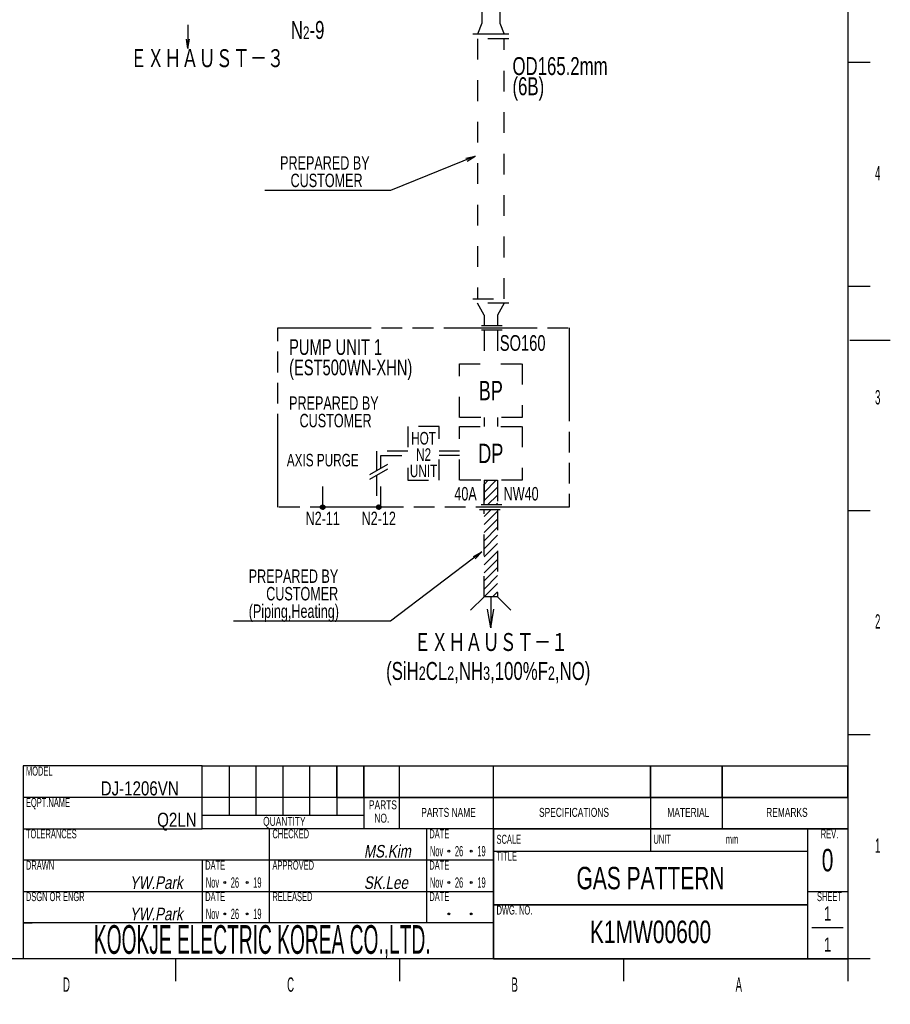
# Model space of a CAD drawing. Header units: millimetres. Extents: x 0 to 840, y 0 to 591.
# Tile 13 of 30: x 646 to 840, y 0 to 219. Entities that reach past the tile are written whole.
import ezdxf

# ---------------------------------------------------------------- set-up
doc = ezdxf.new("R2010")
doc.units = ezdxf.units.MM
doc.header["$LTSCALE"] = 46.255
doc.linetypes.add('HIDDEN', pattern=[0.2, 0.1, -0.1])
doc.linetypes.add('PHANTOM', pattern=[0.8, 0.45, -0.05, 0.1, -0.05, 0.1, -0.05])
doc.layers.get('0').update_dxf_attribs({"linetype": 'CONTINUOUS'})
for name, color, linetype in [('0001_01', 7, 'CONTINUOUS'), ('0001_03', 7, 'CONTINUOUS'), ('0001_04', 7, 'CONTINUOUS'), ('0011_03', 7, 'CONTINUOUS'), ('0013_01', 7, 'CONTINUOUS'), ('0013_03', 7, 'CONTINUOUS')]:
    doc.layers.add(name, color=color, linetype=linetype)
doc.styles.get("Standard").update_dxf_attribs({"font": 'txt', "width": 0.5})
doc.styles.add('TEXTSTYLE_2', font='txt', dxfattribs={"width": 0.7})
doc.styles.add('TEXTSTYLE_7', font='txt', dxfattribs={"width": 0.8})
pattern_1 = [(45, (-12.5532, 12.5532), (-0.8980256, 0.8980256), [])]

# ---------------------------------------------------------------- blocks, each defined once
blk = doc.blocks.new('NAME_E_BL0', base_point=(698.83, 33.79))
at = {"color": 2, "linetype": 'Continuous'}
for p, q in [((647, 20), (647, 18)), ((647, 18), (649, 18))]:
    blk.add_line(p, q, dxfattribs=at)
at = {"color": 2, "linetype": 'Continuous', "style": 'TEXTSTYLE_7', "width": 0.8}
for s, p in [('DJ-1206VN', (664.32, 46.43)), ('Q2LN', (676.92, 39.43))]:
    blk.add_text(s, height=3.15, dxfattribs=at).set_placement(p)
at = {"color": 2, "linetype": 'Continuous', "style": 'TEXTSTYLE_7', "oblique": 10, "width": 0.8}
for s, p in [('MS.Kim', (723.06, 32.58)), ('YW.Park', (670.82, 25.58)), ('SK.Lee', (723.06, 25.58)), ('YW.Park', (670.82, 18.58))]:
    blk.add_text(s, height=2.8, dxfattribs=at).set_placement(p)
at = {"color": 2, "linetype": 'Continuous', "width": 0.5}
for s, p in [('Nov', (737.78, 32.85)), ('26', (743.35, 32.85)), ('19', (748.35, 32.85)), ('Nov', (687.78, 25.85)), ('26', (693.35, 25.85)), ('19', (698.35, 25.85)), ('Nov', (737.78, 25.85)), ('26', (743.35, 25.85)), ('19', (748.35, 25.85)), ('Nov', (687.78, 18.85)), ('26', (693.35, 18.85)), ('19', (698.35, 18.85))]:
    blk.add_text(s, height=2.3, dxfattribs=at).set_placement(p)

msp = doc.modelspace()

# ---------------------------------------------------------------- hatches: boundary and pattern name
at = {"layer": '0001_04', "linetype": 'Continuous'}
h = msp.add_hatch(dxfattribs=at)
h.set_pattern_fill('ANSI31', color=5, scale=1.27, angle=45, style=0, pattern_type=0)
h.set_pattern_definition(pattern_1)
h.paths.add_polyline_path([(749.86, 111.22), (749.86, 116.72), (752.86, 116.72), (752.86, 111.22)])
h = msp.add_hatch(dxfattribs=at)
h.set_pattern_fill('ANSI31', color=5, scale=1.27, angle=45, style=0, pattern_type=0)
h.set_pattern_definition(pattern_1)
h.paths.add_polyline_path([(749.86, 90.72), (749.86, 110.22), (752.86, 110.22), (752.86, 90.72)])

# ---------------------------------------------------------------- linework, layer by layer
at = {"color": 7, "linetype": 'Continuous'}
for p, q in [((831, 582), (831, 10)), ((687, 53), (647, 53)), ((647, 53), (647, 10)), ((687, 39), (687, 53)), ((831, 39), (687, 39)), ((752, 18), (647, 18)), ((831, 10), (25, 10))]:
    msp.add_line(p, q, dxfattribs=at)
at = {"color": 2, "linetype": 'Continuous'}
for p, q in [((831, 210), (836, 210)), ((831, 160), (836, 160)), ((831.5, 148), (840.5, 148)), ((831, 110), (836, 110)), ((831, 60), (836, 60)), ((687, 53), (831, 53)), ((693, 53), (693, 42)), ((699, 42), (699, 53)), ((705, 42), (705, 53)), ((711, 42), (711, 53)), ((717, 46), (717, 53)), ((717, 53), (831, 53)), ((717, 53), (717, 42)), ((723, 46), (723, 53)), ((723, 53), (723, 39)), ((731, 46), (731, 53)), ((731, 39), (731, 53)), ((752, 46), (752, 53)), ((752, 10), (752, 53)), ((787, 46), (787, 53)), ((787, 53), (787, 34)), ((803, 46), (803, 53)), ((803, 53), (803, 39)), ((831, 46), (831, 53)), ((831, 46), (647, 46)), ((717, 46), (831, 46)), ((687, 42), (723, 42)), ((647, 39), (687, 39)), ((702, 18), (702, 39)), ((737, 39), (737, 18)), ((752, 39), (831, 39)), ((752, 39), (752, 10)), ((787, 39), (787, 34)), ((822, 39), (822, 10)), ((822, 39), (822, 10)), ((831, 39), (831, 10)), ((752, 34), (822, 34)), ((752, 34), (822, 34)), ((752, 32), (647, 32)), ((687, 32), (687, 18)), ((647, 25), (752, 25)), ((822, 25), (831, 25)), ((822, 25), (831, 25)), ((752, 22), (822, 22)), ((822, 22), (752, 22)), ((823, 17), (830, 17)), ((681, 10), (681, 5)), ((731, 10), (731, 5)), ((752, 10), (831, 10)), ((781, 10), (781, 5)), ((836, 10), (831, 10)), ((831, 10), (831, 5))]:
    msp.add_line(p, q, dxfattribs=at)
for centre in [(742, 34), (747, 34), (692, 27), (697, 27), (742, 27), (747, 27), (692, 20), (697, 20), (742, 20), (747, 20)]:
    msp.add_circle(centre, 0.2, dxfattribs=at)
at = {"layer": '0001_01', "color": 2, "linetype": 'Continuous'}
for p, q in [((749.36, 226.18), (749.36, 218.69)), ((753.36, 226.18), (753.36, 218.69)), ((683.8, 218.3), (683.8, 213)), ((749.36, 218.69), (748.36, 216.19)), ((753.36, 218.69), (754.36, 216.19)), ((755.36, 216.19), (747.36, 216.19)), ((683.8, 213), (683.45, 215.1)), ((683.8, 213), (684.15, 215.1)), ((747.88, 189.02), (728.96, 181.38)), ((745.8, 188.56), (747.88, 189.02)), ((728.96, 181.38), (700.96, 181.38)), ((749.36, 100.73), (728.96, 85.27)), ((747.47, 99.74), (749.36, 100.73)), ((747.9, 99.18), (749.36, 100.73)), ((751.36, 90.72), (751.36, 83.81)), ((751.36, 83.81), (750.66, 88.01)), ((751.36, 83.81), (752.06, 88.01)), ((728.96, 85.27), (693.96, 85.27))]:
    msp.add_line(p, q, dxfattribs=at)
at = {"layer": '0001_01', "color": 8, "linetype": 'HIDDEN'}
for p, q in [((755.36, 215.19), (747.36, 215.19)), ((748.36, 215.19), (748.36, 157.19)), ((754.36, 157.19), (754.36, 215.19)), ((746.07, 187.91), (747.88, 189.02)), ((747.36, 157.19), (755.36, 157.19)), ((755.36, 156.19), (747.36, 156.19)), ((749.86, 153.58), (748.36, 156.19)), ((754.36, 156.19), (752.86, 153.58)), ((749.86, 153.58), (749.86, 151.19)), ((752.86, 153.58), (752.86, 151.19)), ((753.92, 151.19), (748.92, 151.19)), ((753.92, 150.19), (748.92, 150.19)), ((749.86, 150.19), (749.86, 142.72)), ((752.86, 150.19), (752.86, 142.72)), ((749.86, 130.72), (749.86, 128.72)), ((752.86, 130.72), (752.86, 128.72)), ((732.86, 123.22), (725.86, 123.22)), ((725.86, 123.22), (725.86, 118.86)), ((744.36, 123.22), (739.86, 123.22)), ((726.86, 122.22), (732.86, 122.22)), ((726.86, 119.43), (726.86, 122.22)), ((744.36, 122.22), (739.86, 122.22)), ((713.86, 110.72), (713.86, 118.72)), ((725.86, 117.86), (725.86, 110.72)), ((726.86, 110.72), (726.86, 118.43)), ((749.86, 116.72), (749.86, 111.22)), ((752.86, 116.72), (752.86, 111.22)), ((753.86, 111.22), (748.86, 111.22)), ((748.86, 110.22), (753.86, 110.22)), ((749.86, 90.72), (749.86, 110.22)), ((752.86, 110.22), (752.86, 90.72)), ((749.86, 90.72), (746.86, 87.72)), ((752.86, 90.72), (755.86, 87.72))]:
    msp.add_line(p, q, dxfattribs=at)
at = {"layer": '0001_01', "color": 2, "linetype": 'Continuous'}
for centre in [(713.86, 110.72), (726.36, 110.72)]:
    msp.add_circle(centre, 0.5, dxfattribs=at)
at = {"layer": '0001_04', "color": 8, "linetype": 'HIDDEN'}
for p, q in [((749.86, 116.72), (752.86, 116.72)), ((749.86, 111.22), (749.86, 116.72)), ((749.86, 116.72), (752.86, 116.72)), ((749.86, 111.22), (749.86, 116.72)), ((752.86, 116.72), (752.86, 111.22)), ((752.86, 116.72), (752.86, 111.22)), ((752.86, 111.22), (749.86, 111.22)), ((752.86, 111.22), (749.86, 111.22)), ((749.86, 110.22), (752.86, 110.22)), ((749.86, 90.72), (749.86, 110.22)), ((749.86, 110.22), (752.86, 110.22)), ((749.86, 90.72), (749.86, 110.22)), ((752.86, 110.22), (752.86, 90.72)), ((752.86, 110.22), (752.86, 90.72)), ((752.86, 90.72), (749.86, 90.72)), ((752.86, 90.72), (749.86, 90.72))]:
    msp.add_line(p, q, dxfattribs=at)
at = {"layer": '0001_04', "color": 5, "linetype": 'Continuous'}
for p, q in [((713.36, 110.79), (713.79, 111.22)), ((713.36, 110.65), (713.93, 111.22)), ((713.39, 110.54), (714.04, 111.19)), ((713.44, 110.45), (714.14, 111.14)), ((713.48, 111.05), (713.53, 111.1)), ((713.51, 110.37), (714.21, 111.08)), ((713.58, 110.31), (714.28, 111)), ((713.68, 110.26), (714.32, 110.91)), ((713.79, 110.23), (714.35, 110.79)), ((713.93, 110.23), (714.35, 110.65)), ((725.86, 110.76), (726.32, 111.22)), ((725.87, 110.63), (726.46, 111.21)), ((725.9, 110.52), (726.56, 111.18)), ((725.91, 110.95), (726.13, 111.17)), ((725.95, 110.43), (726.65, 111.13)), ((726.02, 110.35), (726.73, 111.06)), ((726.1, 110.29), (726.79, 110.98)), ((726.2, 110.25), (726.83, 110.88)), ((726.32, 110.23), (726.86, 110.77)), ((726.47, 110.24), (726.85, 110.61))]:
    msp.add_line(p, q, dxfattribs=at)
at = {"layer": '0013_01', "color": 2, "linetype": 'PHANTOM'}
for p, q in [((703.86, 150.69), (768.86, 150.69)), ((703.86, 110.72), (703.86, 150.69)), ((768.86, 150.69), (768.86, 110.72)), ((768.86, 110.72), (703.86, 110.72))]:
    msp.add_line(p, q, dxfattribs=at)
at = {"layer": '0013_01', "color": 8, "linetype": 'HIDDEN'}
for p, q in [((744.36, 142.72), (758.36, 142.72)), ((744.36, 130.72), (744.36, 142.72)), ((758.36, 142.72), (758.36, 130.72)), ((758.36, 130.72), (744.36, 130.72)), ((739.86, 128.72), (732.86, 128.72)), ((732.86, 128.72), (732.86, 116.72)), ((739.86, 116.72), (739.86, 128.72)), ((744.36, 128.72), (758.36, 128.72)), ((744.36, 116.72), (744.36, 128.72)), ((758.36, 128.72), (758.36, 116.72)), ((724.36, 117.99), (728.36, 120.3)), ((724.36, 116.99), (728.36, 119.3)), ((732.86, 116.72), (739.86, 116.72)), ((758.36, 116.72), (744.36, 116.72))]:
    msp.add_line(p, q, dxfattribs=at)

# ---------------------------------------------------------------- block references
at = {"color": 2, "linetype": 'Continuous'}
msp.add_blockref('NAME_E_BL0', (698.83, 33.79), dxfattribs=at)

# ---------------------------------------------------------------- texts
at = {"color": 4, "linetype": 'Continuous', "insert": (710.49, 219.16), "char_height": 4, "width": 10.36, "attachment_point": 2, "line_spacing_factor": 0.675, "style": 'TEXTSTYLE_2'}
msp.add_mtext('N\\H2.8;2\\H4.0;-9', dxfattribs=at)
at = {"color": 2, "linetype": 'Continuous', "line_spacing_factor": 0.9}
for s, insert, char_height, width, attachment_point in [('4', (837.69, 186.84), 3.2, 1.6, 2), ('3', (837.69, 136.84), 3.2, 1.6, 2), ('2', (837.69, 86.84), 3.2, 1.6, 2), ('MODEL', (647.64, 52.86), 2, 5, 1), ('EQPT.NAME', (647.64, 45.86), 2, 9, 1), ('TOLERANCES', (647.64, 38.86), 2, 10, 1), ('CHECKED', (702.64, 38.86), 2, 7, 1), ('DATE', (737.64, 38.86), 2, 4, 1), ('SCALE', (752.64, 37.65), 2, 5, 1), ('UNIT', (787.64, 37.65), 2, 4, 1), ('REV.', (826.93, 38.86), 2, 4, 2), ('mm', (805.18, 37.65), 2, 2, 2), ('1', (837.69, 36.84), 3.2, 1.6, 2), ('TITLE', (752.64, 33.86), 2, 5, 1), ('DRAWN', (647.64, 31.86), 2, 5, 1), ('DATE', (687.64, 31.86), 2, 4, 1), ('APPROVED', (702.64, 31.86), 2, 8, 1), ('DATE', (737.64, 31.86), 2, 4, 1), ('DSGN OR ENGR', (647.64, 24.86), 2, 12, 1), ('DATE', (687.64, 24.86), 2, 4, 1), ('RELEASED', (702.64, 24.86), 2, 8, 1), ('DATE', (737.64, 24.86), 2, 4, 1), ('SHEET', (826.93, 24.86), 2, 5, 2), ('DWG. NO.', (752.64, 21.86), 2, 8, 1), ('KOOKJE ELECTRIC KOREA CO.,LTD.', (700.37, 17.5), 6.4, 96, 2), ('D', (656.69, 5.84), 3.2, 1.6, 2), ('C', (706.69, 5.84), 3.2, 1.6, 2), ('B', (756.69, 5.84), 3.2, 1.6, 2), ('A', (806.69, 5.84), 3.2, 1.6, 2)]:
    msp.add_mtext(s, dxfattribs=dict(at, insert=insert, char_height=char_height, width=width, attachment_point=attachment_point))
at = {"color": 2, "linetype": 'Continuous', "attachment_point": 2, "style": 'TEXTSTYLE_2'}
for s, insert, char_height, width, line_spacing_factor in [('PARTS', (727.3, 45.33), 2, 7, 0.9), (' NO.', (726.79, 42.36), 2, 5.6, 0.9), ('PARTS NAME', (741.93, 43.65), 2, 14, 0.9), ('SPECIFICATIONS', (769.93, 43.65), 2, 19.6, 0.9), ('MATERIAL', (795.43, 43.65), 2, 11.2, 0.9), ('REMARKS', (817.43, 43.65), 2, 9.8, 0.9), ('QUANTITY', (705.3, 41.65), 2, 11.2, 0.9), ('0', (826.5, 34.5), 5, 3.5, 0.9), ('GAS PATTERN', (787, 30.5), 5, 38.5, 0.9), ('1\\P1', (826.5, 21.66), 3.15, 2.205, 1.32), ('K1MW00600', (787, 18.5), 5, 31.5, 0.9)]:
    msp.add_mtext(s, dxfattribs=dict(at, insert=insert, char_height=char_height, width=width, line_spacing_factor=line_spacing_factor))
at = {"layer": '0001_03', "color": 4, "linetype": 'Continuous', "style": 'TEXTSTYLE_2'}
for s, insert, char_height, width, attachment_point, line_spacing_factor in [('ＥＸＨＡＵＳＴ－３', (670.88, 212.87), 4, 49.5, 1, 0.675), ('OD165.2mm\\P(6B)', (756.2, 211.11), 4, 25.2, 1, 0.675), ('PUMP UNIT 1\\P(EST500WN-XHN)', (706.36, 148.19), 3.5, 34.3, 1, 0.78), ('ISO160', (752.46, 149.1), 3.5, 14.7, 1, 0.675), ('BP', (751.36, 138.88), 4.32, 6.048, 2, 0.675), ('DP', (751.36, 124.88), 4.32, 6.048, 2, 0.675), ('40A', (743.23, 115.22), 3, 6.3, 1, 0.675), ('NW40', (754.23, 115.22), 3, 8.4, 1, 0.675), ('ＥＸＨＡＵＳＴ－１', (751.42, 82.65), 4, 50.1667, 2, 0.675), ('(SiH\\H3.0;2\\H4.0;CL\\H3.0;2\\H4.0;,NH\\H3.0;3\\H4.0;,100%F\\H3.0;2\\H4.0;,NO)', (750.79, 76.19), 4, 61.6, 2, 0.675)]:
    msp.add_mtext(s, dxfattribs=dict(at, insert=insert, char_height=char_height, width=width, attachment_point=attachment_point, line_spacing_factor=line_spacing_factor))
at = {"layer": '0011_03', "color": 4, "linetype": 'Continuous', "attachment_point": 2, "style": 'TEXTSTYLE_2'}
for s, insert, char_height, width, line_spacing_factor in [('HOT\\PN2\\PUNIT', (736.36, 127.5), 2.8, 7.84, 0.78), ('AXIS PURGE', (713.86, 122.62), 2.8, 19.6, 0.675), ('N2-11', (713.86, 109.72), 3, 10.5, 0.675), ('N2-12', (726.36, 109.72), 3, 10.5, 0.675)]:
    msp.add_mtext(s, dxfattribs=dict(at, insert=insert, char_height=char_height, width=width, line_spacing_factor=line_spacing_factor))
at = {"layer": '0013_03', "color": 4, "linetype": 'Continuous', "char_height": 3, "attachment_point": 1, "line_spacing_factor": 0.78, "style": 'TEXTSTYLE_2'}
for s, insert, width in [('PREPARED BY \\P   CUSTOMER', (704.35, 189.01), 25.2), ('PREPARED BY \\P   CUSTOMER', (706.36, 135.44), 25.2), ('PREPARED BY \\P     CUSTOMER\\P(Piping,Heating)', (697.35, 96.83), 33.6)]:
    msp.add_mtext(s, dxfattribs=dict(at, insert=insert, width=width))

doc.saveas('drawing.dxf')
